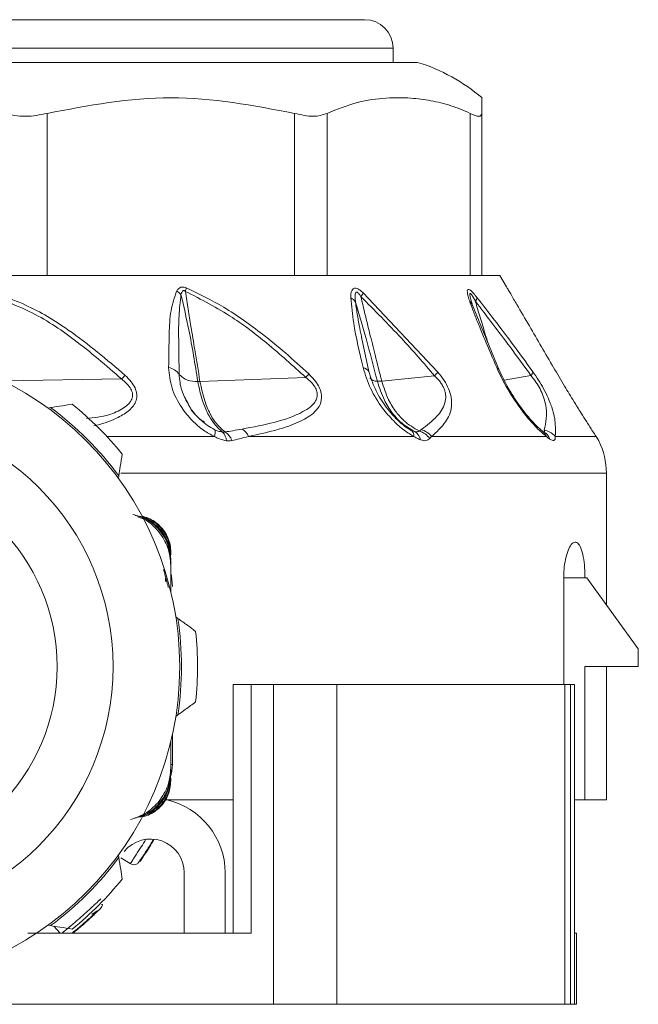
# Model space of a CAD drawing. Header units: millimetres. Extents: x -447 to 1924, y -61 to 422.
# Tile 52 of 64: x 832 to 850, y 153 to 180. Entities that reach past the tile are written whole.
import ezdxf

# ---------------------------------------------------------------- set-up
doc = ezdxf.new("R2010")
doc.units = ezdxf.units.MM

# ---------------------------------------------------------------- blocks, each defined once
blk = doc.blocks.new('Drawing View5')
at = {"color": 7, "linetype": 'Continuous', "lineweight": 18}
for p, q in [((-17.506, 2.201), (-3.306, 2.201)), ((-17.506, 1.401), (-2.506, 1.401)), ((-2.506, 1.001), (-2.506, 1.401)), ((-32.661, 1.001), (-1.816, 1.001)), ((-12.237, -4.999), (-12.237, -0.434)), ((-5.275, -4.999), (-5.275, -0.434)), ((-4.36, -4.999), (-4.36, -0.434)), ((-0.341, -4.999), (-0.341, -0.434)), ((-0.006, -4.999), (-0.006, -0.434)), ((-12.453, -4.999), (-13.244, -4.999)), ((-12.453, -4.999), (-5.071, -4.999)), ((-4.491, -4.999), (-5.071, -4.999)), ((-4.491, -4.999), (-0.23, -4.999)), ((-0.018, -4.999), (-0.23, -4.999)), ((-0.006, -4.999), (0.494, -4.999)), ((0.684, -5.315), (0.494, -4.999)), ((-3.346, -5.486), (-1.249, -7.713)), ((0.479, -7.654), (-0.303, -5.766)), ((-0.184, -5.745), (-0.196, -5.703)), ((-3.187, -7.696), (-3.393, -6.734)), ((-3.182, -7.723), (-3.194, -7.668)), ((-13.456, -7.961), (-10.143, -7.906)), ((-7.936, -7.973), (-4.961, -7.865)), ((-2.825, -7.968), (-1.337, -7.817)), ((0.622, -7.94), (1.371, -7.811)), ((-12.14, -8.712), (-12.209, -8.723)), ((-2.022, -9.333), (-2.16, -9.247)), ((-1.969, -9.36), (-1.979, -9.364)), ((1.776, -9.427), (1.716, -9.389)), ((1.723, -9.392), (1.716, -9.389)), ((-10.554, -9.524), (-7.529, -9.524)), ((-6.569, -9.524), (-1.921, -9.524)), ((-1.426, -9.524), (1.806, -9.524)), ((-10.229, -10.702), (-10.219, -10.633)), ((3.494, -10.553), (-10.158, -10.553)), ((3.494, -14.263), (3.494, -10.553)), ((-8.756, -12.784), (-8.756, -12.858)), ((-8.756, -12.969), (-8.756, -13.043)), ((-8.756, -13.043), (-8.756, -13.154)), ((-8.756, -13.154), (-8.756, -13.892)), ((-8.906, -13.6), (-8.906, -13.512)), ((2.293, -16.499), (2.293, -13.499)), ((2.293, -13.499), (2.89, -13.499)), ((2.94, -13.499), (2.89, -13.499)), ((4.39, -15.499), (2.94, -13.499)), ((-8.558, -14.641), (-8.615, -14.599)), ((4.39, -15.999), (4.39, -15.499)), ((4.39, -15.999), (2.89, -15.999)), ((2.89, -15.999), (2.89, -19.749)), ((3.494, -19.749), (3.494, -15.999)), ((-7.007, -16.499), (-7.007, -23.499)), ((-6.501, -16.499), (-6.501, -23.499)), ((-5.871, -16.499), (-6.501, -16.499)), ((-5.871, -16.499), (-5.871, -25.499)), ((-4.088, -16.499), (-5.871, -16.499)), ((-4.088, -16.499), (-4.088, -25.499)), ((2.32, -16.499), (-4.088, -16.499)), ((2.32, -16.499), (2.32, -25.499)), ((2.488, -16.499), (2.32, -16.499)), ((2.488, -16.499), (2.488, -25.499)), ((2.595, -16.499), (2.488, -16.499)), ((2.595, -16.499), (2.595, -23.499)), ((-8.615, -17.399), (-8.558, -17.357)), ((-8.706, -18.749), (-8.706, -17.886)), ((-8.756, -18.844), (-8.756, -18.105)), ((-8.756, -18.105), (-8.756, -18.955)), ((-8.756, -18.749), (-8.706, -18.749)), ((-8.756, -19.028), (-8.756, -18.955)), ((-8.756, -19.213), (-8.756, -19.139)), ((-8.88, -19.749), (-7.006, -19.749)), ((2.595, -19.749), (2.89, -19.749)), ((2.89, -19.749), (3.494, -19.749)), ((-10.219, -21.365), (-10.229, -21.295)), ((-9.897, -21.542), (-10.165, -21.377)), ((-8.378, -21.799), (-8.378, -23.499)), ((-7.228, -23.499), (-7.228, -21.799)), ((-6.515, -23.499), (-12.777, -23.499)), ((-12.209, -23.275), (-12.14, -23.286)), ((-11.87, -23.499), (-12.045, -23.301)), ((-6.515, -23.499), (-6.501, -23.499)), ((2.595, -23.499), (2.595, -25.499)), ((2.651, -23.499), (2.595, -23.499)), ((2.651, -23.499), (2.651, -25.499)), ((-5.871, -25.499), (-29.14, -25.499)), ((-4.088, -25.499), (-5.871, -25.499)), ((2.32, -25.499), (-4.088, -25.499)), ((2.488, -25.499), (2.32, -25.499)), ((2.595, -25.499), (2.488, -25.499)), ((2.651, -25.499), (2.595, -25.499))]:
    blk.add_line(p, q, dxfattribs=at)
at = {"color": 7, "linetype": 'Continuous', "lineweight": 18, "flags": 128}
for points in [[(-0.277, -5.821), (-0.34, -5.596), (-0.349, -5.537), (-0.344, -5.502), (-0.338, -5.498), (-0.329, -5.502), (-0.317, -5.512), (-0.303, -5.529), (-0.255, -5.604), (-0.191, -5.721), (-0.191, -5.721)], [(-3.186, -7.697), (-3.178, -7.716), (-3.176, -7.721)], [(2.056, -9.524), (2.308, -9.524), (2.53, -9.524), (2.721, -9.524), (2.881, -9.524), (3.01, -9.524), (3.106, -9.524), (3.171, -9.524), (3.205, -9.524)], [(-8.706, -13.749), (-8.735, -13.456), (-8.756, -13.365)], [(-8.759, -19.07), (-8.725, -18.944), (-8.706, -18.749)]]:
    blk.add_lwpolyline(points, dxfattribs=at)
at = {"color": 7, "linetype": 'Continuous', "lineweight": 18}
blk.add_circle((-17.506, -15.999), 7.125, dxfattribs=at)
for centre, radius, start, end in [((-3.306, 1.401), 0.8, 0, 90), ((-3.343, -3.917), 5.15, 49.5183, 72.7451), ((-9.002, -6.014), 0.716, 42.1041, 54.997), ((-9.512, -5.09), 1.218, 343.2269, 348.1023), ((-4.074, -5.114), 0.817, 324.312, 332.9367), ((-3.873, -5.962), 0.381, 35.3627, 62.4573), ((-0.449, -5.883), 0.183, 9.6755, 56.8985), ((-0.417, -5.564), 0.276, 325.3525, 350.0463), ((-17.506, -15.999), 9, 359.9991, 179.9991), ((-8.868, -7.995), 0.41, 32.3293, 82.7621), ((-3.394, -7.833), 0.248, 33.0284, 79.616), ((-2.039, -7.145), 0.972, 316.2502, 324.2975), ((0.375, -7.694), 0.111, 21.7224, 71.6903), ((1.183, -7.652), 0.246, 319.7706, 348.2769), ((-8.347, -9.712), 2.547, 131.5813, 134.8588), ((-8.064, -7.355), 0.622, 222.5894, 276.1157), ((-7.443, -5.684), 3.304, 318.6958, 320.9747), ((-2.963, -7.725), 0.247, 217.6379, 273.5303), ((-17.506, -15.999), 9.05, 36.3677, 53.6323), ((-17.506, -15.999), 9.5, 39.0016, 50.9984), ((-7.8, -9.417), 0.292, 338.5722, 16.7228), ((-7.58, -9.675), 0.392, 4.5888, 44.8043), ((-7.491, -9.794), 0.476, 19.1614, 56.6876), ((-7, -9.72), 0.473, 24.4313, 58.458), ((-2.123, -9.509), 0.203, 355.746, 60.047), ((-2.058, -9.673), 0.33, 9.2768, 60.3932), ((-1.932, -9.907), 0.56, 35.462, 73.3226), ((-1.869, -9.868), 0.562, 37.8002, 73.6245), ((1.523, -9.615), 0.298, 17.8912, 49.3711), ((1.552, -9.726), 0.374, 19.9008, 61.9306), ((1.494, -10.553), 2, 0, 26.8898), ((-17.506, -15.999), 5.55, 0, 180), ((-17.506, -15.999), 9.05, 351.3677, 8.6323), ((-17.506, -15.999), 9.5, 354.0016, 5.9984), ((-17.506, -15.999), 9, 179.9991, 359.9991), ((-17.506, -15.999), 5.55, 180, 0), ((-9.328, -21.799), 2.1, 0, 77.4721), ((-9.328, -21.799), 0.95, 0, 140.8333), ((-17.506, -15.999), 9.05, 306.3677, 323.6323), ((-17.506, -15.999), 9.5, 309.0016, 320.9984)]:
    blk.add_arc(centre, radius, start, end, dxfattribs=at)
for points, knots in [([(-5.275, -0.434), (-6.434, -0.214), (-8.755, 0.224), (-11.075, -0.214), (-12.237, -0.434)], [0, 0, 0, 0, 0.499632, 1, 1, 1, 1]), ([(-0.341, -0.434), (-0.52, -0.356), (-0.883, -0.199), (-1.44, -0.067), (-2.047, 0.01), (-2.737, 0.007), (-3.527, -0.097), (-4.076, -0.319), (-4.36, -0.434)], [0, 0, 0, 0, 0.135419, 0.274991, 0.415244, 0.585607, 0.785782, 1, 1, 1, 1]), ([(-0.006, -0.007), (-0.006, -0.005), (-0.006, 0.002), (-0.006, -0.101), (-0.006, -0.32), (-0.006, -0.434)], [0, 0, 0, 0, 0.171076, 0.571477, 1, 1, 1, 1]), ([(-14.318, -5.419), (-13.779, -5.59), (-12.762, -5.912), (-11.383, -6.824), (-10.577, -7.528), (-10.143, -7.906)], [0, 0, 0, 0, 0.3425593, 0.6462348, 1, 1, 1, 1]), ([(-14.299, -5.319), (-13.804, -5.467), (-12.862, -5.749), (-11.428, -6.623), (-10.557, -7.364), (-10.037, -7.807)], [0, 0, 0, 0, 0.308412, 0.587789, 1, 1, 1, 1]), ([(-8.817, -7.588), (-8.813, -7.27), (-8.807, -6.732), (-8.778, -5.99), (-8.652, -5.611), (-8.591, -5.427)], [0, 0, 0, 0, 0.427707, 0.722359, 1, 1, 1, 1]), ([(-8.591, -5.427), (-8.574, -5.403), (-8.542, -5.361), (-8.484, -5.328), (-8.43, -5.318), (-8.378, -5.32), (-8.34, -5.334), (-8.32, -5.341)], [0, 0, 0, 0, 0.303841, 0.543349, 0.671179, 0.821746, 1, 1, 1, 1]), ([(-8.522, -7.776), (-8.527, -7.449), (-8.535, -6.9), (-8.539, -6.146), (-8.493, -5.73), (-8.47, -5.533)], [0, 0, 0, 0, 0.4373839, 0.7346037, 1, 1, 1, 1]), ([(-8.47, -5.533), (-8.465, -5.512), (-8.456, -5.476), (-8.434, -5.44), (-8.413, -5.424), (-8.397, -5.419), (-8.38, -5.421), (-8.362, -5.429), (-8.351, -5.437), (-8.345, -5.442)], [0, 0, 0, 0, 0.3366966, 0.5652326, 0.6587129, 0.7523062, 0.8216938, 0.9026669, 1, 1, 1, 1]), ([(-8.47, -5.533), (-8.394, -5.863), (-8.205, -6.677), (-8.075, -7.49), (-7.998, -7.973)], [0, 0, 0, 0, 0.404874, 1, 1, 1, 1]), ([(-8.345, -5.442), (-8.32, -5.61), (-8.27, -5.939), (-8.18, -6.488), (-8.07, -7.163), (-7.985, -7.678), (-7.936, -7.973)], [0, 0, 0, 0, 0.199401, 0.389589, 0.65075, 1, 1, 1, 1]), ([(-8.345, -5.442), (-7.898, -5.672), (-7.097, -6.085), (-5.981, -6.937), (-5.322, -7.537), (-4.961, -7.865)], [0, 0, 0, 0, 0.364986, 0.653176, 1, 1, 1, 1]), ([(-8.32, -5.341), (-7.965, -5.514), (-7.217, -5.879), (-6.305, -6.538), (-5.516, -7.18), (-5.094, -7.566), (-4.877, -7.765)], [0, 0, 0, 0, 0.283427, 0.598157, 0.79281, 1, 1, 1, 1]), ([(-3.697, -5.624), (-3.696, -5.583), (-3.694, -5.51), (-3.672, -5.425), (-3.636, -5.373), (-3.586, -5.349), (-3.517, -5.359), (-3.431, -5.409), (-3.375, -5.459), (-3.346, -5.486)], [0, 0, 0, 0, 0.2026743, 0.3639009, 0.4931688, 0.5944464, 0.7169049, 0.8527137, 1, 1, 1, 1]), ([(-3.562, -5.741), (-3.567, -5.696), (-3.576, -5.619), (-3.574, -5.527), (-3.56, -5.476), (-3.538, -5.461), (-3.522, -5.463), (-3.503, -5.471), (-3.48, -5.492), (-3.447, -5.533), (-3.425, -5.568), (-3.41, -5.591)], [0, 0, 0, 0, 0.274116, 0.463193, 0.592982, 0.653123, 0.685145, 0.720858, 0.783468, 0.856593, 1, 1, 1, 1]), ([(-0.349, -5.729), (-0.366, -5.677), (-0.397, -5.583), (-0.421, -5.467), (-0.418, -5.395), (-0.381, -5.377), (-0.318, -5.417), (-0.237, -5.5), (-0.178, -5.573), (-0.146, -5.612)], [0, 0, 0, 0, 0.1952, 0.351587, 0.494569, 0.605688, 0.718068, 0.846595, 1, 1, 1, 1]), ([(0.684, -5.315), (0.684, -5.315), (0.684, -5.316), (0.731, -5.395), (0.828, -5.561), (1.027, -5.902), (1.43, -6.592), (1.78, -7.195), (2.009, -7.588)], [0, 0, 0, 0, 0.01856, 0.08035, 0.139672, 0.271094, 0.523902, 1, 1, 1, 1]), ([(-3.349, -7.588), (-3.45, -7.164), (-3.61, -6.49), (-3.673, -5.858), (-3.697, -5.624)], [0, 0, 0, 0, 0.629625, 1, 1, 1, 1]), ([(-3.562, -5.741), (-3.461, -6.085), (-3.242, -6.831), (-3.051, -7.572), (-2.948, -7.971)], [0, 0, 0, 0, 0.460533, 1, 1, 1, 1]), ([(-3.383, -6.781), (-3.403, -6.681), (-3.447, -6.461), (-3.511, -6.114), (-3.545, -5.868), (-3.562, -5.741)], [0, 0, 0, 0, 0.2877122, 0.6341049, 1, 1, 1, 1]), ([(-3.41, -5.591), (-3.371, -5.76), (-3.292, -6.101), (-3.156, -6.647), (-3, -7.27), (-2.886, -7.722), (-2.825, -7.968)], [0, 0, 0, 0, 0.2134593, 0.4293792, 0.6901911, 1, 1, 1, 1]), ([(-3.41, -5.591), (-3.026, -5.976), (-2.313, -6.692), (-1.645, -7.462), (-1.337, -7.817)], [0, 0, 0, 0, 0.53826, 1, 1, 1, 1]), ([(0.41, -7.588), (0.296, -7.322), (0.125, -6.925), (-0.083, -6.422), (-0.227, -6.064), (-0.307, -5.843), (-0.349, -5.729)], [0, 0, 0, 0, 0.420929, 0.628617, 0.808166, 1, 1, 1, 1]), ([(-0.284, -5.797), (-0.291, -5.777), (-0.304, -5.737), (-0.314, -5.701), (-0.318, -5.684)], [0, 0, 0, 0, 0.512611, 1, 1, 1, 1]), ([(-0.282, -5.807), (-0.288, -5.787), (-0.3, -5.749), (-0.31, -5.714), (-0.314, -5.697)], [0, 0, 0, 0, 0.513287, 1, 1, 1, 1]), ([(-0.191, -5.721), (0.136, -6.147), (0.664, -6.833), (1.176, -7.542), (1.371, -7.811)], [0, 0, 0, 0, 0.619883, 1, 1, 1, 1]), ([(-0.191, -5.721), (-0.144, -5.882), (-0.05, -6.202), (0.068, -6.586), (0.137, -6.811), (0.157, -6.876)], [0, 0, 0, 0, 0.416733, 0.829511, 1, 1, 1, 1]), ([(-0.146, -5.612), (0.183, -6.037), (0.714, -6.723), (1.229, -7.433), (1.424, -7.702)], [0, 0, 0, 0, 0.620107, 1, 1, 1, 1]), ([(-7.529, -9.524), (-7.633, -9.469), (-7.858, -9.352), (-8.176, -9.071), (-8.497, -8.674), (-8.759, -8.157), (-8.797, -7.779), (-8.817, -7.588)], [0, 0, 0, 0, 0.137707, 0.297654, 0.485766, 0.740451, 1, 1, 1, 1]), ([(-1.921, -9.524), (-2.012, -9.47), (-2.207, -9.354), (-2.511, -9.077), (-2.844, -8.688), (-3.169, -8.17), (-3.288, -7.787), (-3.349, -7.588)], [0, 0, 0, 0, 0.136663, 0.294577, 0.479617, 0.72985, 1, 1, 1, 1]), ([(-1.961, -9.377), (-2.032, -9.334), (-2.175, -9.246), (-2.448, -9.006), (-2.751, -8.653), (-3.037, -8.178), (-3.137, -7.857), (-3.187, -7.696)], [0, 0, 0, 0, 0.121266, 0.245154, 0.495302, 0.747134, 1, 1, 1, 1]), ([(-1.249, -7.713), (-1.187, -7.789), (-1.067, -7.937), (-0.93, -8.193), (-0.856, -8.45), (-0.854, -8.795), (-1.031, -9.172), (-1.284, -9.397), (-1.426, -9.524)], [0, 0, 0, 0, 0.0942, 0.182499, 0.278775, 0.389657, 0.657979, 1, 1, 1, 1]), ([(1.806, -9.524), (1.702, -9.435), (1.467, -9.236), (1.059, -8.733), (0.677, -8.153), (0.493, -7.764), (0.41, -7.588)], [0, 0, 0, 0, 0.209172, 0.469256, 0.760695, 1, 1, 1, 1]), ([(1.735, -9.405), (1.679, -9.359), (1.565, -9.267), (1.326, -9.017), (1.034, -8.65), (0.716, -8.156), (0.558, -7.821), (0.478, -7.653)], [0, 0, 0, 0, 0.122649, 0.246669, 0.495921, 0.746921, 1, 1, 1, 1]), ([(1.424, -7.702), (1.479, -7.781), (1.586, -7.934), (1.736, -8.191), (1.842, -8.4), (1.882, -8.509), (1.895, -8.543)], [0, 0, 0, 0, 0.283852, 0.558242, 0.860394, 1, 1, 1, 1]), ([(2.009, -7.588), (2.111, -7.763), (2.297, -8.079), (2.563, -8.515), (2.772, -8.85), (2.953, -9.133), (3.103, -9.367), (3.174, -9.476), (3.205, -9.524)], [0, 0, 0, 0, 0.237372, 0.431825, 0.589432, 0.718601, 0.877817, 1, 1, 1, 1]), ([(-10.143, -7.906), (-10.087, -7.952), (-9.984, -8.035), (-9.872, -8.182), (-9.82, -8.334), (-9.846, -8.483), (-9.942, -8.617), (-10.154, -8.776), (-10.534, -8.95), (-10.911, -8.993), (-11.125, -9.018)], [0, 0, 0, 0, 0.092113, 0.16945, 0.241108, 0.313018, 0.396505, 0.497347, 0.714546, 1, 1, 1, 1]), ([(-10.037, -7.807), (-9.979, -7.863), (-9.87, -7.971), (-9.755, -8.153), (-9.702, -8.338), (-9.728, -8.57), (-9.912, -8.807), (-10.297, -9.032), (-10.648, -9.165), (-10.893, -9.216), (-10.921, -9.222)], [0, 0, 0, 0, 0.095054, 0.179784, 0.258971, 0.342144, 0.502948, 0.682013, 0.963189, 1, 1, 1, 1]), ([(-8.272, -8.6), (-8.339, -8.476), (-8.484, -8.207), (-8.509, -7.927), (-8.522, -7.776)], [0, 0, 0, 0, 0.4605261, 1, 1, 1, 1]), ([(-7.998, -7.973), (-7.958, -8.163), (-7.887, -8.497), (-7.728, -8.869), (-7.541, -9.185), (-7.394, -9.317), (-7.302, -9.399)], [0, 0, 0, 0, 0.294643, 0.521096, 0.701932, 1, 1, 1, 1]), ([(-7.998, -7.973), (-7.987, -7.973), (-7.966, -7.974), (-7.945, -7.973), (-7.936, -7.973)], [0, 0, 0, 0, 0.559976, 1, 1, 1, 1]), ([(-7.936, -7.973), (-7.896, -8.161), (-7.826, -8.495), (-7.667, -8.866), (-7.479, -9.182), (-7.326, -9.314), (-7.23, -9.397)], [0, 0, 0, 0, 0.294538, 0.521008, 0.701872, 1, 1, 1, 1]), ([(-4.961, -7.865), (-4.91, -7.907), (-4.815, -7.985), (-4.703, -8.123), (-4.637, -8.268), (-4.632, -8.409), (-4.682, -8.538), (-4.81, -8.689), (-5.404, -9.066), (-6.138, -9.202), (-6.752, -9.316)], [0, 0, 0, 0, 0.051613, 0.09536, 0.137319, 0.180165, 0.228028, 0.285272, 0.402314, 1, 1, 1, 1]), ([(-4.877, -7.765), (-4.823, -7.818), (-4.72, -7.921), (-4.6, -8.094), (-4.525, -8.273), (-4.494, -8.583), (-4.729, -8.895), (-5.176, -9.143), (-5.788, -9.357), (-6.282, -9.462), (-6.569, -9.524)], [0, 0, 0, 0, 0.054232, 0.103303, 0.150337, 0.200897, 0.369635, 0.542742, 0.734318, 1, 1, 1, 1]), ([(-2.948, -7.971), (-2.928, -7.972), (-2.891, -7.973), (-2.845, -7.969), (-2.825, -7.968)], [0, 0, 0, 0, 0.559847, 1, 1, 1, 1]), ([(-2.948, -7.971), (-2.889, -8.154), (-2.784, -8.48), (-2.549, -8.847), (-2.266, -9.169), (-2.038, -9.302), (-1.895, -9.386)], [0, 0, 0, 0, 0.287161, 0.511571, 0.692984, 1, 1, 1, 1]), ([(-2.825, -7.968), (-2.768, -8.147), (-2.666, -8.467), (-2.433, -8.829), (-2.154, -9.149), (-1.919, -9.285), (-1.772, -9.37)], [0, 0, 0, 0, 0.28629, 0.510661, 0.69222, 1, 1, 1, 1]), ([(-1.337, -7.817), (-1.28, -7.876), (-1.198, -7.961), (-1.114, -8.091), (-1.067, -8.187), (-1.036, -8.285), (-1.016, -8.426), (-1.059, -8.687), (-1.29, -9.007), (-1.558, -9.212), (-1.711, -9.329)], [0, 0, 0, 0, 0.088148, 0.127362, 0.165638, 0.20809, 0.253003, 0.357761, 0.633199, 1, 1, 1, 1]), ([(1.371, -7.811), (1.419, -7.872), (1.512, -7.987), (1.637, -8.194), (1.73, -8.409), (1.85, -8.88), (1.794, -9.134), (1.747, -9.345)], [0, 0, 0, 0, 0.097572, 0.186101, 0.286324, 0.407959, 1, 1, 1, 1]), ([(-8.342, -8.486), (-8.232, -8.683), (-8.088, -8.938), (-7.863, -9.088), (-7.812, -9.122)], [0, 0, 0, 0, 0.771732, 1, 1, 1, 1]), ([(1.895, -8.543), (1.916, -8.596), (2.019, -8.855), (2.069, -9.179), (2.06, -9.414), (2.056, -9.524)], [0, 0, 0, 0, 0.1189249, 0.5863086, 1, 1, 1, 1]), ([(-12.14, -8.712), (-12.026, -8.694), (-11.821, -8.662), (-11.618, -8.63), (-11.527, -8.616)], [0, 0, 0, 0, 0.550612, 1, 1, 1, 1]), ([(-7.905, -9.067), (-7.911, -9.062), (-8.05, -8.949), (-8.187, -8.788), (-8.262, -8.622), (-8.272, -8.6)], [0, 0, 0, 0, 0.037231, 0.876192, 1, 1, 1, 1]), ([(-7.521, -9.333), (-7.592, -9.295), (-7.731, -9.221), (-7.848, -9.117), (-7.905, -9.067)], [0, 0, 0, 0, 0.512153, 1, 1, 1, 1]), ([(-7.302, -9.399), (-7.344, -9.392), (-7.417, -9.379), (-7.49, -9.347), (-7.521, -9.333)], [0, 0, 0, 0, 0.571169, 1, 1, 1, 1]), ([(-7.23, -9.397), (-7.243, -9.399), (-7.265, -9.402), (-7.291, -9.4), (-7.302, -9.399)], [0, 0, 0, 0, 0.560007, 1, 1, 1, 1]), ([(-6.752, -9.316), (-6.84, -9.332), (-6.997, -9.36), (-7.158, -9.385), (-7.23, -9.397)], [0, 0, 0, 0, 0.554562, 1, 1, 1, 1]), ([(-1.895, -9.386), (-1.919, -9.378), (-1.96, -9.364), (-2.004, -9.343), (-2.022, -9.333)], [0, 0, 0, 0, 0.574767, 1, 1, 1, 1]), ([(-1.772, -9.37), (-1.787, -9.382), (-1.815, -9.404), (-1.87, -9.392), (-1.895, -9.386)], [0, 0, 0, 0, 0.541687, 1, 1, 1, 1]), ([(-1.711, -9.329), (-1.722, -9.337), (-1.742, -9.351), (-1.762, -9.364), (-1.772, -9.37)], [0, 0, 0, 0, 0.557314, 1, 1, 1, 1]), ([(1.747, -9.345), (1.75, -9.355), (1.755, -9.376), (1.745, -9.392), (1.73, -9.39), (1.723, -9.39)], [0, 0, 0, 0, 0.381512, 0.751212, 1, 1, 1, 1]), ([(2.056, -9.524), (2.008, -9.477), (1.922, -9.392), (1.801, -9.359), (1.747, -9.345)], [0, 0, 0, 0, 0.559299, 1, 1, 1, 1]), ([(-7.189, -9.644), (-7.256, -9.63), (-7.371, -9.607), (-7.482, -9.549), (-7.529, -9.524)], [0, 0, 0, 0, 0.5787259, 1, 1, 1, 1]), ([(-7.042, -9.638), (-7.069, -9.642), (-7.116, -9.65), (-7.167, -9.646), (-7.189, -9.644)], [0, 0, 0, 0, 0.560194, 1, 1, 1, 1]), ([(-6.569, -9.524), (-6.655, -9.546), (-6.81, -9.586), (-6.97, -9.622), (-7.042, -9.638)], [0, 0, 0, 0, 0.555292, 1, 1, 1, 1]), ([(-1.732, -9.62), (-1.768, -9.605), (-1.83, -9.58), (-1.894, -9.54), (-1.921, -9.524)], [0, 0, 0, 0, 0.579744, 1, 1, 1, 1]), ([(-1.476, -9.582), (-1.508, -9.606), (-1.557, -9.642), (-1.652, -9.644), (-1.705, -9.628), (-1.732, -9.62)], [0, 0, 0, 0, 0.482193, 0.740263, 1, 1, 1, 1]), ([(-1.426, -9.524), (-1.435, -9.535), (-1.451, -9.554), (-1.468, -9.573), (-1.476, -9.582)], [0, 0, 0, 0, 0.558376, 1, 1, 1, 1]), ([(1.903, -9.599), (1.886, -9.587), (1.855, -9.565), (1.821, -9.536), (1.806, -9.524)], [0, 0, 0, 0, 0.55931, 1, 1, 1, 1]), ([(2.056, -9.524), (2.055, -9.551), (2.055, -9.604), (2.019, -9.638), (1.969, -9.637), (1.925, -9.612), (1.903, -9.599)], [0, 0, 0, 0, 0.273675, 0.544486, 0.766897, 1, 1, 1, 1]), ([(3.205, -9.524), (3.227, -9.561), (3.267, -9.627), (3.282, -9.656), (3.272, -9.638), (3.246, -9.591), (3.218, -9.545), (3.205, -9.524)], [0, 0, 0, 0, 0.269902, 0.490211, 0.672926, 0.851395, 1, 1, 1, 1]), ([(-10.123, -10.02), (-10.141, -10.136), (-10.173, -10.339), (-10.205, -10.544), (-10.219, -10.633)], [0, 0, 0, 0, 0.5692143, 1, 1, 1, 1]), ([(-8.756, -13.043), (-8.773, -12.881), (-8.806, -12.558), (-9.064, -12.138), (-9.416, -11.833), (-9.7, -11.755), (-9.827, -11.72)], [0, 0, 0, 0, 0.262361, 0.523865, 0.78552, 1, 1, 1, 1]), ([(-8.756, -12.969), (-8.773, -12.808), (-8.807, -12.494), (-9.069, -12.096), (-9.397, -11.824), (-9.651, -11.768), (-9.757, -11.744)], [0, 0, 0, 0, 0.279052, 0.547337, 0.812542, 1, 1, 1, 1]), ([(-9.089, -12.208), (-9.197, -12.09), (-9.365, -11.904), (-9.597, -11.817), (-9.68, -11.786)], [0, 0, 0, 0, 0.6416003, 1, 1, 1, 1]), ([(-8.756, -12.858), (-8.771, -12.708), (-8.801, -12.407), (-9.074, -12.041), (-9.37, -11.805), (-9.582, -11.777), (-9.647, -11.768)], [0, 0, 0, 0, 0.291464, 0.58257, 0.873608, 1, 1, 1, 1]), ([(-9.571, -11.767), (-9.51, -11.784), (-9.321, -11.835), (-9.042, -12.03), (-8.852, -12.313), (-8.768, -12.575), (-8.76, -12.714), (-8.756, -12.784)], [0, 0, 0, 0, 0.136543, 0.417549, 0.703003, 0.8502, 1, 1, 1, 1]), ([(-8.756, -13.154), (-8.772, -12.978), (-8.802, -12.635), (-8.995, -12.349), (-9.089, -12.208)], [0, 0, 0, 0, 0.510429, 1, 1, 1, 1]), ([(2.293, -13.499), (2.295, -13.422), (2.299, -13.238), (2.341, -12.966), (2.413, -12.719), (2.507, -12.547), (2.612, -12.479), (2.714, -12.531), (2.799, -12.703), (2.858, -12.968), (2.887, -13.25), (2.889, -13.431), (2.89, -13.499)], [0, 0, 0, 0, 0.072436, 0.171678, 0.273655, 0.380851, 0.493082, 0.607601, 0.720798, 0.830386, 0.936169, 1, 1, 1, 1]), ([(-8.964, -13.27), (-8.953, -13.304), (-8.933, -13.365), (-8.9, -13.483), (-8.874, -13.579), (-8.856, -13.652), (-8.845, -13.696), (-8.834, -13.74), (-8.829, -13.764), (-8.826, -13.777)], [0, 0, 0, 0, 0.375394, 0.664308, 0.835356, 0.887103, 0.926937, 0.962067, 1, 1, 1, 1]), ([(-8.558, -14.641), (-8.466, -14.708), (-8.298, -14.831), (-8.132, -14.952), (-8.058, -15.006)], [0, 0, 0, 0, 0.550612, 1, 1, 1, 1]), ([(-6.501, -16.499), (-6.575, -16.499), (-6.721, -16.499), (-6.885, -16.499), (-6.985, -16.499), (-7, -16.499), (-7.007, -16.499)], [0, 0, 0, 0, 0.2793328, 0.5588645, 0.7793628, 1, 1, 1, 1]), ([(-8.058, -16.992), (-8.152, -17.061), (-8.318, -17.182), (-8.486, -17.304), (-8.558, -17.357)], [0, 0, 0, 0, 0.569214, 1, 1, 1, 1]), ([(-9.827, -20.278), (-9.699, -20.242), (-9.415, -20.164), (-9.064, -19.86), (-8.806, -19.439), (-8.772, -19.116), (-8.756, -18.955)], [0, 0, 0, 0, 0.214486, 0.476146, 0.737645, 1, 1, 1, 1]), ([(-9.757, -20.254), (-9.651, -20.23), (-9.397, -20.173), (-9.069, -19.901), (-8.807, -19.504), (-8.773, -19.189), (-8.756, -19.028)], [0, 0, 0, 0, 0.18745, 0.452675, 0.72094, 1, 1, 1, 1]), ([(-9.084, -19.783), (-8.991, -19.644), (-8.801, -19.359), (-8.771, -19.018), (-8.756, -18.844)], [0, 0, 0, 0, 0.489706, 1, 1, 1, 1]), ([(-9.647, -20.229), (-9.582, -20.221), (-9.37, -20.192), (-9.074, -19.957), (-8.801, -19.591), (-8.771, -19.29), (-8.756, -19.139)], [0, 0, 0, 0, 0.126246, 0.417408, 0.708389, 1, 1, 1, 1]), ([(-8.756, -19.213), (-8.772, -19.353), (-8.804, -19.626), (-9.044, -19.967), (-9.32, -20.162), (-9.509, -20.214), (-9.571, -20.231)], [0, 0, 0, 0, 0.295904, 0.581829, 0.863182, 1, 1, 1, 1]), ([(-9.887, -20.303), (-9.729, -20.248), (-9.419, -20.139), (-9.194, -19.9), (-9.084, -19.783)], [0, 0, 0, 0, 0.509411, 1, 1, 1, 1]), ([(-9.466, -20.869), (-9.474, -20.883), (-9.525, -20.968), (-9.609, -21.1), (-9.704, -21.249), (-9.778, -21.363), (-9.836, -21.451), (-9.884, -21.524), (-9.892, -21.535), (-9.897, -21.542)], [0, 0, 0, 0, 0.039889, 0.24685, 0.37522, 0.51991, 0.664655, 0.793055, 1, 1, 1, 1]), ([(-9.235, -20.872), (-9.263, -20.92), (-9.328, -21.028), (-9.437, -21.202), (-9.54, -21.357), (-9.613, -21.464), (-9.623, -21.478), (-9.628, -21.485)], [0, 0, 0, 0, 0.1630288, 0.3744647, 0.5848403, 0.7935798, 1, 1, 1, 1]), ([(-9.416, -21.139), (-9.4, -21.113), (-9.351, -21.037), (-9.292, -20.941), (-9.257, -20.881), (-9.251, -20.871)], [0, 0, 0, 0, 0.299639, 0.882204, 1, 1, 1, 1]), ([(-9.688, -21.542), (-9.684, -21.537), (-9.678, -21.528), (-9.628, -21.458), (-9.555, -21.352), (-9.481, -21.241), (-9.432, -21.164), (-9.416, -21.139)], [0, 0, 0, 0, 0.222532, 0.445065, 0.667991, 0.891339, 1, 1, 1, 1]), ([(-10.219, -21.365), (-10.201, -21.478), (-10.169, -21.684), (-10.137, -21.886), (-10.123, -21.978)], [0, 0, 0, 0, 0.550612, 1, 1, 1, 1]), ([(-9.688, -21.541), (-9.709, -21.551), (-9.752, -21.573), (-9.828, -21.574), (-9.874, -21.552), (-9.897, -21.542)], [0, 0, 0, 0, 0.311559, 0.655779, 1, 1, 1, 1]), ([(-10.768, -22.571), (-10.78, -22.582), (-10.808, -22.609), (-10.881, -22.678), (-10.979, -22.77), (-11.111, -22.89), (-11.276, -23.039), (-11.444, -23.185), (-11.579, -23.3), (-11.683, -23.388), (-11.762, -23.453), (-11.81, -23.492), (-11.817, -23.498), (-11.818, -23.499)], [0, 0, 0, 0, 0.064352, 0.160588, 0.25763, 0.343671, 0.482207, 0.620946, 0.706931, 0.80381, 0.900833, 0.986874, 1, 1, 1, 1]), ([(-10.725, -22.529), (-10.728, -22.533), (-10.732, -22.537), (-10.764, -22.567), (-10.768, -22.571)], [0, 0, 0, 0, 0.866964, 1, 1, 1, 1]), ([(-10.683, -22.718), (-10.682, -22.708), (-10.679, -22.69), (-10.699, -22.689), (-10.707, -22.689)], [0, 0, 0, 0, 0.554388, 1, 1, 1, 1]), ([(-10.735, -22.804), (-10.74, -22.81), (-10.752, -22.821), (-10.845, -22.913), (-10.98, -23.04), (-11.143, -23.189), (-11.308, -23.331), (-11.444, -23.444), (-11.493, -23.483), (-11.514, -23.499)], [0, 0, 0, 0, 0.14674, 0.295272, 0.444904, 0.595314, 0.74577, 0.895473, 1, 1, 1, 1]), ([(-11.271, -23.278), (-11.248, -23.258), (-11.178, -23.2), (-11.06, -23.094), (-10.928, -22.972), (-10.859, -22.906), (-10.824, -22.873)], [0, 0, 0, 0, 0.14642, 0.431831, 0.716501, 1, 1, 1, 1]), ([(-10.982, -22.963), (-10.95, -22.945), (-10.887, -22.911), (-10.822, -22.873), (-10.779, -22.846), (-10.771, -22.839), (-10.767, -22.836)], [0, 0, 0, 0, 0.27122, 0.529165, 0.772245, 1, 1, 1, 1]), ([(-10.735, -22.804), (-10.718, -22.785), (-10.695, -22.759), (-10.689, -22.726), (-10.688, -22.717)], [0, 0, 0, 0, 0.742218, 1, 1, 1, 1]), ([(-11.527, -23.382), (-11.643, -23.364), (-11.846, -23.332), (-12.051, -23.3), (-12.14, -23.286)], [0, 0, 0, 0, 0.569214, 1, 1, 1, 1]), ([(-11.539, -23.499), (-11.515, -23.48), (-11.459, -23.435), (-11.362, -23.357), (-11.294, -23.298), (-11.271, -23.278)], [0, 0, 0, 0, 0.341211, 0.783995, 1, 1, 1, 1])]:
    blk.add_open_spline(points, degree=3, knots=knots, dxfattribs=at)
for points in [[(-13.487, -0.434), (-13.267, -0.475), (-12.829, -0.556), (-12.434, -0.475), (-12.237, -0.434)], [(-5.275, -0.434), (-5.092, -0.475), (-4.727, -0.556), (-4.482, -0.475), (-4.36, -0.434)], [(-0.341, -0.434), (-0.244, -0.475), (-0.05, -0.556), (-0.021, -0.475), (-0.006, -0.434)]]:
    blk.add_open_spline(points, degree=3, dxfattribs=at)

msp = doc.modelspace()

# ---------------------------------------------------------------- block references
at = {"color": 7, "linetype": 'Continuous', "lineweight": 18}
msp.add_blockref('Drawing View5', (845.145, 178.107), dxfattribs=at)

doc.saveas('drawing.dxf')
